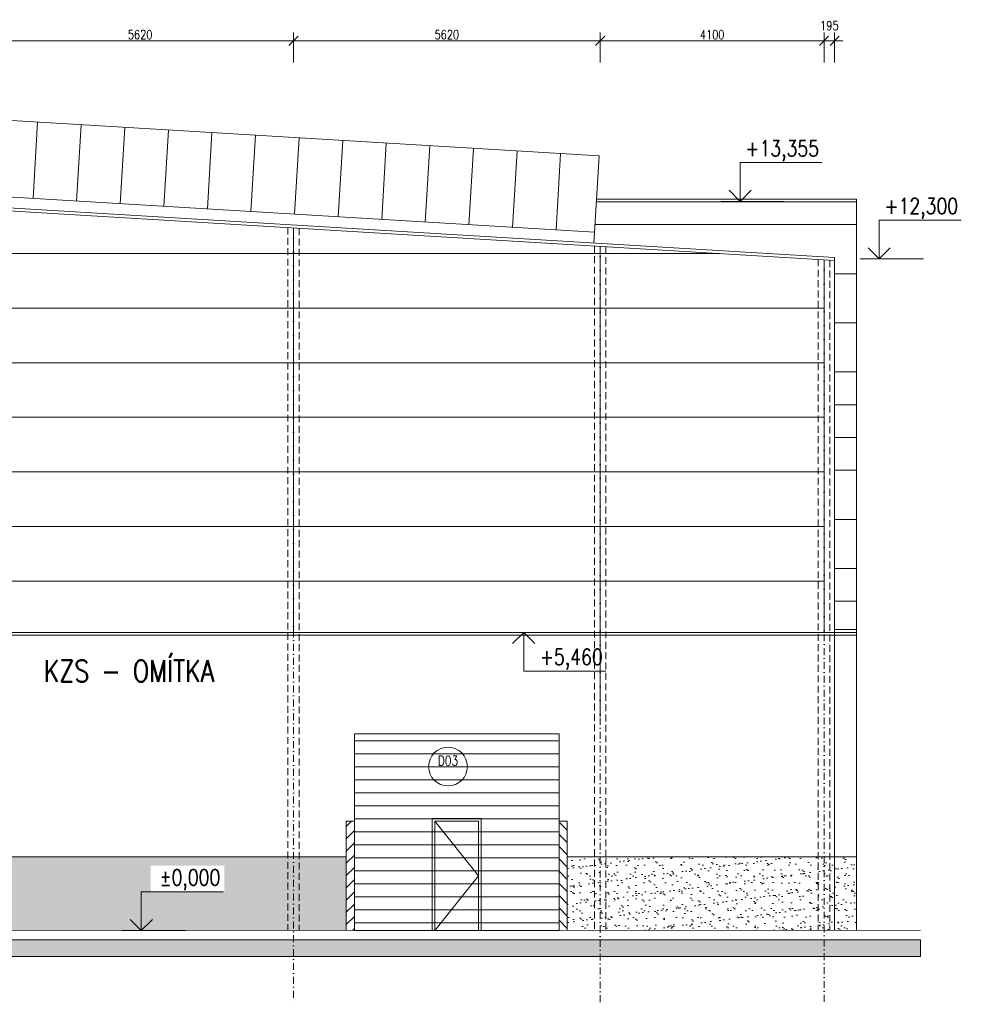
# Model space of a CAD drawing. Header units: millimetres. Extents: x -485339 to 350584, y -1189934 to 0.
# Tile 26 of 178: x -253582 to -236329, y -973992 to -955956. Entities that reach past the tile are written whole.
import ezdxf
from ezdxf.enums import TextEntityAlignment as Align

# ---------------------------------------------------------------- set-up
doc = ezdxf.new("R2010")
doc.units = ezdxf.units.MM
doc.header["$LTSCALE"] = 10
doc.linetypes.add('DASHDOT', pattern=[25.4, 12.7, -6.35, 0, -6.35])
doc.linetypes.add('ČÁRKOVANÁ', pattern=[19.05, 12.7, -6.35])
doc.layers.get('Defpoints').update_dxf_attribs({"color": 201})
for name, color, linetype, lineweight in [('N_dveře', 10, 'Continuous', 18), ('N_okna', 10, 'Continuous', 18), ('N_popis_fasáda', 212, 'Continuous', 18), ('N_popis_otvory', 10, 'Continuous', 18), ('N_čáry_obv.plášt', 212, 'Continuous', 18), ('N_čáry_plné', 10, 'Continuous', 18), ('N_šrary', 10, 'Continuous', 18), ('St_kóty_výškové', 132, 'Continuous', 18), ('St_sloupy_opláštění_pohled', 25, 'ČÁRKOVANÁ', 18), ('St_čáry_obrys', 5, 'Continuous', 35), ('St_čáry_plné', 250, 'Continuous', 18), ('St_šrafy', 250, 'Continuous', 18)]:
    doc.layers.add(name, color=color, linetype=linetype, lineweight=lineweight)
doc.styles.add('ROMANS', font='romans.shx', dxfattribs={"width": 0.8})
doc.styles.get("Standard").update_dxf_attribs({"font": 'simplex.shx', "width": 0.8})
doc.dimstyles.new('stavebníM100', dxfattribs={"dimtxt": 165, "dimasz": 170, "dimexe": 150, "dimexo": 100, "dimgap": 30, "dimtad": 1, "dimdec": 0, "dimtxsty": 'Standard', "dimblk": 'OBLIQUE', "dimcen": -2.5, "dimdle": 150, "dimclrd": 256, "dimclre": 256, "dimclrt": 256, "dimadec": 4, "dimazin": 0, "dimtfac": 1, "dimtdec": 0, "dimtmove": 2, "dimatfit": 3, "dimldrblk": 'OBLIQUE', "dimfxl": 400, "dimfxlon": 1, "dimlwd": -1, "dimlwe": -1, "dimarcsym": 0})

# ---------------------------------------------------------------- blocks, each defined once
blk = doc.blocks.new('*U5683')
at = {"layer": 'N_okna'}
blk.add_lwpolyline([(0, 0), (0, -1400)], dxfattribs=at)
blk = doc.blocks.new('*U5682')
at = {"layer": 'St_čáry_plné', "rotation": 356.5599197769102}
for p in [(-254850, -957738), (-254052, -957786), (-253253, -957834), (-252455, -957882), (-251656, -957930), (-250858, -957978), (-250059, -958026), (-249260, -958074), (-248462, -958122), (-247663, -958170), (-246865, -958218), (-246066, -958266), (-245268, -958314), (-244469, -958362), (-243671, -958410)]:
    blk.add_blockref('*U5683', p, dxfattribs=at)
blk = doc.blocks.new('*U3985')
at = {"color": 0, "linetype": 'ByBlock', "lineweight": -2}
blk.add_line((3, 0), (-7, 0), dxfattribs=at)
for points in [[(0, 0), (0, 6.12), (0, 6.12), (-13, 6.12)], [(1.75, 1.75), (0, 0), (-1.75, 1.75)]]:
    blk.add_lwpolyline(points, dxfattribs=at)
at = {"color": 0, "linetype": 'ByBlock', "lineweight": -2, "style": 'ROMANS', "width": 0.8}
for tag, p in [('VYSKA', (-3.45, 9.62)), ('POPIS_001', (-12.5, 5.12))]:
    blk.add_attdef(tag, text='', height=2.5, dxfattribs=at).set_placement(p, align=Align.TOP_RIGHT)
blk = doc.blocks.new('*U4033')
at = {"color": 0, "linetype": 'ByBlock', "lineweight": -2}
blk.add_line((3, 0), (-7, 0), dxfattribs=at)
for points in [[(0, 0), (0, 6.12), (0, 6.12), (-13, 6.12)], [(1.75, 1.75), (0, 0), (-1.75, 1.75)]]:
    blk.add_lwpolyline(points, dxfattribs=at)
at = {"color": 0, "linetype": 'ByBlock', "lineweight": -2, "style": 'ROMANS', "width": 0.8}
for tag, p in [('VYSKA', (-3.45, 9.62)), ('POPIS_001', (-12.5, 5.12))]:
    blk.add_attdef(tag, text='', height=2.5, dxfattribs=at).set_placement(p, align=Align.TOP_RIGHT)
blk = doc.blocks.new('*U4031')
at = {"color": 0, "linetype": 'ByBlock', "lineweight": -2}
blk.add_line((3, 0), (-7, 0), dxfattribs=at)
for points in [[(0, 0), (0, -6.12), (0, -6.12), (-13, -6.12)], [(1.75, -1.75), (0, 0), (-1.75, -1.75)]]:
    blk.add_lwpolyline(points, dxfattribs=at)
at = {"color": 0, "linetype": 'ByBlock', "lineweight": -2, "style": 'ROMANS', "width": 0.8}
for tag, p in [('VYSKA', (-3.45, -2.62)), ('POPIS_001', (-12.5, -7.13))]:
    blk.add_attdef(tag, text='', height=2.5, dxfattribs=at).set_placement(p, align=Align.TOP_RIGHT)
blk = doc.blocks.new('_OBLIQUE')
at = {"color": 0, "linetype": 'ByBlock'}
blk.add_line((-0.5, -0.5), (0.5, 0.5), dxfattribs=at)
blk = doc.blocks.new('*D6712')
at = {"layer": 'Defpoints', "color": 0}
for p in [(-248565, -956341), (-254185, -959431), (-248565, -959768)]:
    blk.add_point(p, dxfattribs=at)
at = {"layer": 'N_popis_fasáda'}
for p, q in [((-254185, -956741), (-254185, -956191)), ((-248565, -956741), (-248565, -956191)), ((-254335, -956341), (-248415, -956341))]:
    blk.add_line(p, q, dxfattribs=at)
at = {"layer": 'N_popis_fasáda', "linetype": 'ByBlock', "xscale": 170, "yscale": 170, "zscale": 170, "rotation": 180}
blk.add_blockref('_OBLIQUE', (-254185, -956341), dxfattribs=at)
at = {"layer": 'N_popis_fasáda', "linetype": 'ByBlock', "xscale": 170, "yscale": 170, "zscale": 170}
blk.add_blockref('_OBLIQUE', (-248565, -956341), dxfattribs=at)
at = {"layer": 'N_popis_fasáda', "insert": (-251375, -956229), "char_height": 165, "attachment_point": 5}
blk.add_mtext('5620', dxfattribs=at)
blk = doc.blocks.new('*D6713')
at = {"layer": 'Defpoints', "color": 0}
for p in [(-242945, -956341), (-248565, -959768), (-242945, -960106)]:
    blk.add_point(p, dxfattribs=at)
at = {"layer": 'N_popis_fasáda'}
for p, q in [((-248565, -956741), (-248565, -956191)), ((-242945, -956741), (-242945, -956191)), ((-248715, -956341), (-242795, -956341))]:
    blk.add_line(p, q, dxfattribs=at)
at = {"layer": 'N_popis_fasáda', "linetype": 'ByBlock', "xscale": 170, "yscale": 170, "zscale": 170, "rotation": 180}
blk.add_blockref('_OBLIQUE', (-248565, -956341), dxfattribs=at)
at = {"layer": 'N_popis_fasáda', "linetype": 'ByBlock', "xscale": 170, "yscale": 170, "zscale": 170}
blk.add_blockref('_OBLIQUE', (-242945, -956341), dxfattribs=at)
at = {"layer": 'N_popis_fasáda', "insert": (-245755, -956229), "char_height": 165, "attachment_point": 5}
blk.add_mtext('5620', dxfattribs=at)
blk = doc.blocks.new('*D6714')
at = {"layer": 'Defpoints', "color": 0}
for p in [(-238845, -956341), (-242945, -960106), (-238845, -960353)]:
    blk.add_point(p, dxfattribs=at)
at = {"layer": 'N_popis_fasáda'}
for p, q in [((-242945, -956741), (-242945, -956191)), ((-238845, -956741), (-238845, -956191)), ((-243095, -956341), (-238695, -956341))]:
    blk.add_line(p, q, dxfattribs=at)
at = {"layer": 'N_popis_fasáda', "linetype": 'ByBlock', "xscale": 170, "yscale": 170, "zscale": 170, "rotation": 180}
blk.add_blockref('_OBLIQUE', (-242945, -956341), dxfattribs=at)
at = {"layer": 'N_popis_fasáda', "linetype": 'ByBlock', "xscale": 170, "yscale": 170, "zscale": 170}
blk.add_blockref('_OBLIQUE', (-238845, -956341), dxfattribs=at)
at = {"layer": 'N_popis_fasáda', "insert": (-240895, -956229), "char_height": 165, "attachment_point": 5}
blk.add_mtext('4100', dxfattribs=at)
blk = doc.blocks.new('*D6715')
at = {"layer": 'Defpoints', "color": 0}
for p in [(-238650, -956341), (-238845, -960353), (-238650, -960364)]:
    blk.add_point(p, dxfattribs=at)
at = {"layer": 'N_popis_fasáda'}
for p, q in [((-238845, -956741), (-238845, -956191)), ((-238650, -956741), (-238650, -956191)), ((-238995, -956341), (-238500, -956341))]:
    blk.add_line(p, q, dxfattribs=at)
at = {"layer": 'N_popis_fasáda', "linetype": 'ByBlock', "xscale": 170, "yscale": 170, "zscale": 170, "rotation": 180}
blk.add_blockref('_OBLIQUE', (-238845, -956341), dxfattribs=at)
at = {"layer": 'N_popis_fasáda', "linetype": 'ByBlock', "xscale": 170, "yscale": 170, "zscale": 170}
blk.add_blockref('_OBLIQUE', (-238650, -956341), dxfattribs=at)
at = {"layer": 'N_popis_fasáda', "insert": (-238747, -956064), "char_height": 165, "attachment_point": 5}
blk.add_mtext('195', dxfattribs=at)

msp = doc.modelspace()

# ---------------------------------------------------------------- hatches: boundary and pattern name
at = {"layer": 'N_dveře'}
h = msp.add_hatch(dxfattribs=at)
h.set_pattern_fill('ANSI31', color=256, scale=75, angle=135)
h.paths.add_polyline_path([(-243700, -969038.5), (-247450, -969038.5), (-247450, -972638.5), (-243700, -972638.5)])
h = msp.add_hatch(dxfattribs=at)
h.set_pattern_fill('ANSI31', color=256, scale=50)
h.paths.add_polyline_path([(-247450, -970638.5), (-247600, -970638.5), (-247600, -971288.5), (-247600, -972638.5), (-247450, -972638.5)])
h = msp.add_hatch(dxfattribs=at)
h.set_pattern_fill('ANSI31', color=256, scale=50, angle=90)
h.paths.add_polyline_path([(-243550, -970670), (-243700, -970670), (-243700, -971320), (-243700, -972670), (-243550, -972670)])
at = {"layer": 'N_šrary'}
h = msp.add_hatch(dxfattribs=at)
h.set_pattern_fill('AR-SAND', color=256, scale=5)
h.paths.add_polyline_path([(-266770, -972638.5), (-251701.1, -972638.5), (-251353.6, -972638.5), (-250542.8, -972638.5), (-247600, -972638.5), (-247600, -971288.5), (-266770, -971288.5)])
h.paths.add_polyline_path([(-267670, -971288.5), (-284425, -971288.5), (-284425, -972638.5), (-267670, -972638.5)])
h.paths.add_polyline_path([(-251180.6, -971451.3), (-249833.4, -971451.3), (-249833.4, -971940.8), (-251180.6, -971940.8)], flags=16)
h = msp.add_hatch(dxfattribs=at)
h.set_pattern_fill('AR-SAND', color=256, scale=5)
h.paths.add_polyline_path([(-243550, -971288.5), (-243550, -972638.5), (-238250, -972638.5), (-238250, -971288.5)])
at = {"layer": 'St_šrafy'}
h = msp.add_hatch(color=256, dxfattribs=at)
h.dxf.hatch_style = 1
h.paths.add_polyline_path([(-307896.1, -972813.5), (-237074.4, -972813.5), (-237074.4, -973113.5), (-307896.1, -973113.5)])

# ---------------------------------------------------------------- linework, layer by layer
at = {"layer": 'N_dveře', "linetype": 'Continuous'}
msp.add_line((-247450, -969038.5), (-243700, -969038.5), dxfattribs=at)
at = {"layer": 'N_dveře'}
for points in [[(-247450, -972638.5), (-243700, -972638.5), (-243700, -969038.5), (-247450, -969038.5)], [(-246025, -972638.5), (-245125, -972638.5), (-245125, -970588.5), (-246025, -970588.5)], [(-245975, -972638.5), (-245175, -972638.5), (-245175, -970638.5), (-245975, -970638.5)]]:
    msp.add_lwpolyline(points, close=True, dxfattribs=at)
for points in [[(-247600, -970638.5), (-247450, -970638.5)], [(-247600, -970638.5), (-247600, -972638.5)], [(-245975, -970638.5), (-245175, -971638.5), (-245975, -972638.5)], [(-243700, -970638.5), (-243550, -970638.5)], [(-243550, -972638.5), (-243550, -970638.5)]]:
    msp.add_lwpolyline(points, dxfattribs=at)
at = {"layer": 'N_okna'}
msp.add_lwpolyline([(-242966, -958452.1), (-243062, -960049.2)], dxfattribs=at)
at = {"layer": 'N_popis_otvory'}
msp.add_circle((-245733.9, -969637.9), 354.6, dxfattribs=at)
at = {"layer": 'N_čáry_obv.plášt'}
for points in [[(-238250, -959708.5), (-243041.5, -959708.5)], [(-248565, -967178.5), (-248565, -959768.5)], [(-284680.4, -960238.5), (-240745.3, -960238.5)], [(-242945, -968728.5), (-242945, -960106.3)], [(-238845, -967178.5), (-238845, -960352.8)], [(-238250, -960608.5), (-238650, -960608.5)], [(-284680.4, -961238.5), (-238845, -961238.5)], [(-238250, -961508.5), (-238650, -961508.5)], [(-284680.4, -962238.5), (-238845, -962238.5)], [(-238250, -962408.5), (-238650, -962408.5)], [(-238250, -963008.5), (-238650, -963008.5)], [(-284680.4, -963238.5), (-238845, -963238.5)], [(-238250, -963608.5), (-238650, -963608.5)], [(-238250, -964208.5), (-238650, -964208.5)], [(-284680.4, -964238.5), (-238845, -964238.5)], [(-238250, -965108.5), (-238650, -965108.5)], [(-284680.4, -965238.5), (-238845, -965238.5)], [(-238250, -966008.5), (-238650, -966008.5)], [(-284680.4, -966238.5), (-238845, -966238.5)], [(-238250, -966608.5), (-238650, -966608.5)], [(-238250, -967128.5), (-238650, -967128.5)]]:
    msp.add_lwpolyline(points, dxfattribs=at)
at = {"layer": 'N_čáry_plné'}
for points in [[(-268927.6, -958544.4), (-238650, -960364.5)], [(-268927.5, -958494.3), (-238650, -960314.4)], [(-254080, -967178.5), (-238250, -967178.5)], [(-254080, -967228.5), (-238250, -967228.5)], [(-245929.6, -970835.6), (-245220.4, -970835.6)], [(-247600, -971288.5), (-266770, -971288.5)], [(-243550, -971288.5), (-238250, -971288.5)]]:
    msp.add_lwpolyline(points, dxfattribs=at)
at = {"layer": 'St_sloupy_opláštění_pohled'}
for points in [[(-248670, -959762.2), (-248670, -972638.5)], [(-248460, -959774.8), (-248460, -972638.5)], [(-243050, -960100), (-243050, -972638.5)], [(-242840, -960112.6), (-242840, -972638.5)], [(-238950, -960346.5), (-238950, -972638.5)], [(-238740, -960359.1), (-238740, -972638.5)]]:
    msp.add_lwpolyline(points, dxfattribs=at)
at = {"layer": 'St_sloupy_opláštění_pohled', "linetype": 'DASHDOT'}
for points in [[(-248565, -959768.5), (-248565, -973992.2)], [(-242945, -960106.3), (-242945, -973992.2)], [(-238845, -960352.8), (-238845, -973992.2)]]:
    msp.add_lwpolyline(points, dxfattribs=at)
at = {"layer": 'St_čáry_obrys', "const_width": 10}
msp.add_lwpolyline([(-307896.1, -972638.5), (-237074.4, -972638.5)], dxfattribs=at)
at = {"layer": 'St_čáry_plné'}
for points in [[(-254850.3, -957737.7), (-242966, -958452.1)], [(-254934.3, -959135.1), (-243050, -959849.5)], [(-243016.6, -959293.3), (-238250, -959293.3)], [(-243013.5, -959243.3), (-238250, -959243.3)], [(-238250, -959243.3), (-238250, -972638.5)], [(-238650, -960314.4), (-238650, -972638.5)], [(-238970, -972638.5), (-238970, -972638.5), (-238970, -972638.5)], [(-238970, -972638.5), (-238970, -972638.5)]]:
    msp.add_lwpolyline(points, dxfattribs=at)
at = {"layer": 'St_šrafy'}
msp.add_lwpolyline([(-307896.1, -972813.5), (-237074.4, -972813.5), (-237074.4, -973113.5), (-307896.1, -973113.5)], close=True, dxfattribs=at)

# ---------------------------------------------------------------- block references
at = {"layer": 'N_okna'}
msp.add_blockref('*U5682', (0, 0), dxfattribs=at)
at = {"layer": 'St_kóty_výškové'}
ref = msp.add_blockref('*U3985', (-240382.9, -959283.5), dxfattribs=dict(at, xscale=-115.8301158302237, yscale=115.8301158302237, zscale=115.8301158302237))
ref.add_attrib('VYSKA', '+13,355', dxfattribs={"layer": '0', "color": 0, "linetype": 'ByBlock', "lineweight": -2, "height": 289.58, "style": 'ROMANS', "width": 0.8}).set_placement((-238935.1, -958168.7), align=Align.TOP_RIGHT)
ref = msp.add_blockref('*U4033', (-237834.9, -960338.5), dxfattribs=dict(at, xscale=-115.8301158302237, yscale=115.8301158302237, zscale=115.8301158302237))
ref.add_attrib('VYSKA', '+12,300', dxfattribs={"layer": '0', "color": 0, "linetype": 'ByBlock', "lineweight": -2, "height": 289.58, "style": 'ROMANS', "width": 0.8}).set_placement((-236387.2, -959223.6), align=Align.TOP_RIGHT)
ref = msp.add_blockref('*U4031', (-244347.1, -967178.5), dxfattribs=dict(at, xscale=-115.8301158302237, yscale=115.8301158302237, zscale=115.8301158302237))
ref.add_attrib('VYSKA', '+5,460', dxfattribs={"layer": '0', "color": 0, "linetype": 'ByBlock', "lineweight": -2, "height": 289.58, "style": 'ROMANS', "width": 0.8}).set_placement((-242899.3, -967482.6), align=Align.TOP_RIGHT)
ref = msp.add_blockref('*U3985', (-251353.6, -972638.5), dxfattribs=dict(at, xscale=-115.8301158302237, yscale=115.8301158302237, zscale=115.8301158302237))
ref.add_attrib('VYSKA', '%%P0,000', dxfattribs={"layer": '0', "color": 0, "linetype": 'ByBlock', "lineweight": -2, "height": 289.58, "style": 'ROMANS', "width": 0.8}).set_placement((-249905.8, -971523.7), align=Align.TOP_RIGHT)

# ---------------------------------------------------------------- texts
at = {"layer": 'N_popis_fasáda', "width": 0.8}
msp.add_text('KZS - OMÍTKA', height=400, dxfattribs=at).set_placement((-253141.7, -968086.4))
at = {"layer": 'N_popis_otvory', "width": 0.8}
msp.add_text('D03', height=180, dxfattribs=at).set_placement((-245733.9, -969530.1), align=Align.MIDDLE_CENTER)

# ---------------------------------------------------------------- dimensions: what is measured, and where the dimension line sits
at = {"layer": 'N_popis_fasáda'}
for base, p1, p2, picture, middle in [((-238650, -956341.5), (-238845, -960352.8), (-238650, -960364.5), '*D6715', (-238747.5, -956064)), ((-248565, -956341.5), (-254185, -959430.6), (-248565, -959768.5), '*D6712', (-251375, -956229)), ((-242945, -956341.5), (-248565, -959768.5), (-242945, -960106.3), '*D6713', (-245755, -956229)), ((-238845, -956341.5), (-242945, -960106.3), (-238845, -960352.8), '*D6714', (-240895, -956229))]:
    dim = msp.add_linear_dim(base=base, p1=p1, p2=p2, dimstyle='stavebníM100', dxfattribs=at)
    dim.commit()
    dim.dimension.update_dxf_attribs({"geometry": picture, "text_midpoint": middle})

doc.saveas('drawing.dxf')
